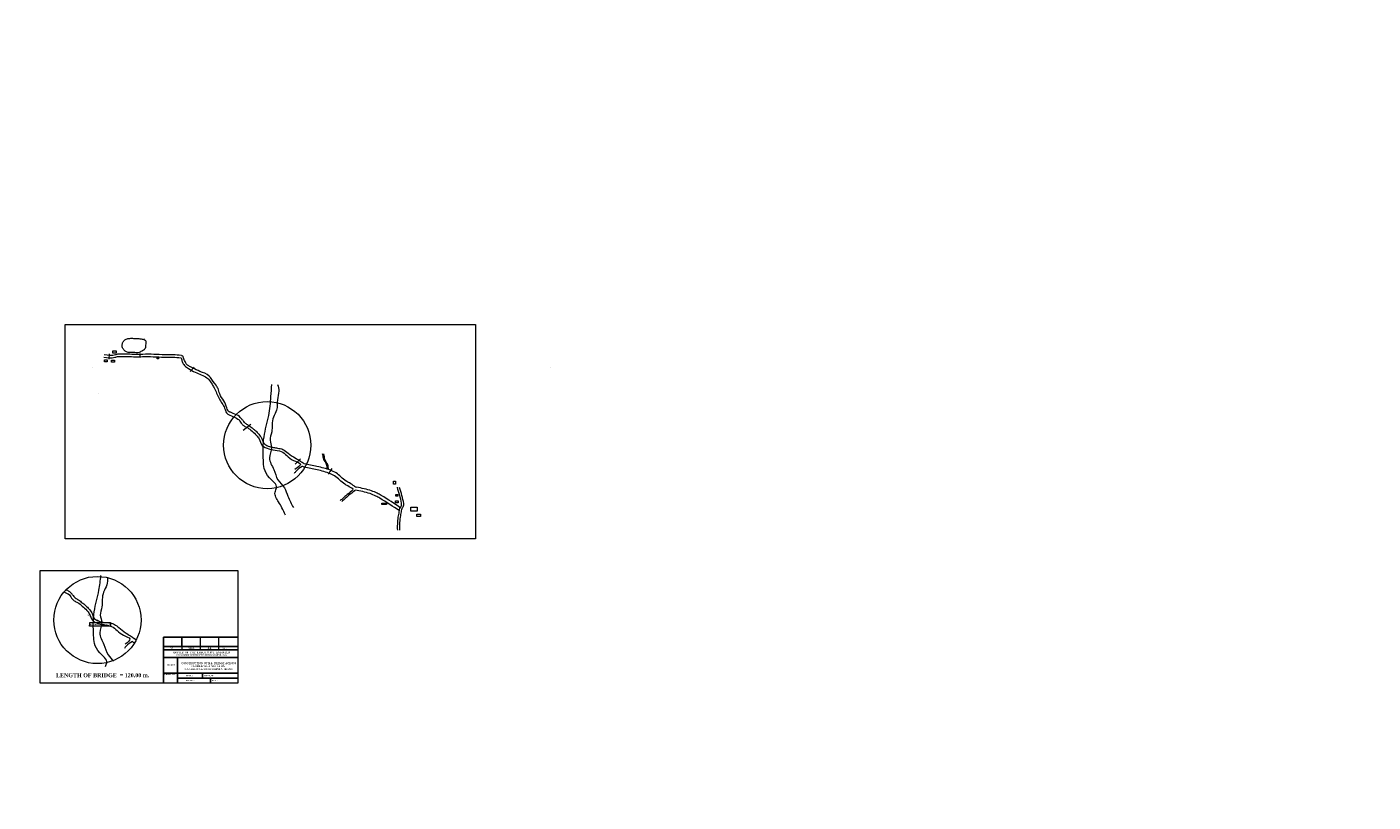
# Model space of a CAD drawing. Header units: millimetres. Extents: x -7675677228 to 21110386688, y -13459664536 to -6719000689.
# Tile 7 of 10: x -3737426812 to -3693179241, y -6744492363 to -6719000689. Entities that reach past the tile are written whole.
import ezdxf

# ---------------------------------------------------------------- set-up
doc = ezdxf.new("R2010")
doc.units = ezdxf.units.MM
doc.header["$MEASUREMENT"] = 0
for name, color, linetype in [('GROUND_LVL', 114, 'Continuous'), ('SECTION', 7, 'Continuous'), ('TEX', 6, 'Continuous')]:
    doc.layers.add(name, color=color, linetype=linetype)
doc.styles.get("Standard").update_dxf_attribs({"font": 'times.ttf', "height": 3600})
picture_1 = doc.add_image_def('image1.jpg', size_in_pixel=(304, 467))
picture_2 = doc.add_image_def('image2.jpg', size_in_pixel=(937, 510))

msp = doc.modelspace()

# ---------------------------------------------------------------- linework, layer by layer
at = {"layer": 'GROUND_LVL', "color": 4}
for p, q in [((-3732938434.964651, -6740579554.915674), (-3732938434.964651, -6739069325.54974)), ((-3732938434.964651, -6739069325.54974), (-3730495749.690072, -6739069325.54974)), ((-3732938434.964651, -6739376271.523474), (-3730495749.690072, -6739376271.523474)), ((-3732938434.964651, -6739482784.380579), (-3730495749.690072, -6739482784.380579)), ((-3732938434.964651, -6739737735.66667), (-3730495749.690072, -6739737735.66667)), ((-3732477195.13618, -6739737735.66667), (-3732477195.13618, -6740579554.915674)), ((-3732938434.964651, -6740249311.955786), (-3730495749.690072, -6740249311.955786)), ((-3732477195.136351, -6740412178.969351), (-3730495749.690072, -6740412178.969351)), ((-3731655624.482727, -6740249311.955786), (-3731655624.482727, -6740412178.969351)), ((-3731397515.543307, -6740412178.969351), (-3731397515.543307, -6740579554.915674))]:
    msp.add_line(p, q, dxfattribs=at)
at = {"layer": 'SECTION', "color": 1, "lineweight": 0, "ltscale": 20000}
for p, q in [((-3734720644.0254, -6729746342.996173), (-3734729425.284218, -6729930406.068172)), ((-3733149258.667519, -6729884998.062304), (-3733097323.793932, -6729884998.062304)), ((-3733148478.111179, -6729910621.219028), (-3733148478.111179, -6729885306.089895)), ((-3733124029.971546, -6729910621.219028), (-3733148478.111179, -6729910621.219028)), ((-3733097323.793932, -6729910621.219028), (-3733124029.971546, -6729910621.219028)), ((-3733097323.793932, -6729884998.062304), (-3733097323.793932, -6729910621.219028)), ((-3731932357.3958, -6730187433.768257), (-3732061177.068823, -6730334443.490446)), ((-3730067928.886478, -6732080481.306537), (-3730315184.045507, -6732269283.264558)), ((-3728430168.362732, -6733208127.668899), (-3728610713.831749, -6733379395.748636)), ((-3736114076.476393, -6737500359.467085), (-3736212998.053913, -6737592270.16149)), ((-3734681281.684282, -6738602534.317077), (-3735370108.715345, -6738602534.317077)), ((-3735370108.715345, -6738602534.317077), (-3735370108.715345, -6738679190.537375)), ((-3735369676.621658, -6738707927.142216), (-3735370108.715345, -6738679190.537375)), ((-3734681281.684282, -6738707927.142216), (-3735369676.621658, -6738707927.142216)), ((-3734681281.684282, -6738602534.317077), (-3734681281.684282, -6738707927.142216)), ((-3733910273.221479, -6739101828.087289), (-3733824133.254019, -6739160149.557567))]:
    msp.add_line(p, q, dxfattribs=at)
at = {"layer": 'SECTION', "color": 4, "lineweight": 0, "ltscale": 20000}
for p, q in [((-3732938434.964651, -6739069325.54974), (-3730495749.690072, -6739069325.54974)), ((-3732335100.417866, -6739376271.523474), (-3732335100.417866, -6739069325.54974)), ((-3732335100.417866, -6739069325.54974), (-3732335100.417866, -6739482784.380579)), ((-3730495749.690072, -6739069325.54974), (-3731731765.871089, -6739069325.54974)), ((-3731731765.871089, -6739069325.54974), (-3731731765.871089, -6739482784.380579)), ((-3731128431.324311, -6739069325.54974), (-3731128431.324311, -6739482784.380579)), ((-3731731765.871089, -6739376271.523474), (-3732938434.964651, -6739376271.523474)), ((-3732938434.964651, -6739376271.523474), (-3732335100.417866, -6739376271.523474))]:
    msp.add_line(p, q, dxfattribs=at)
at = {"layer": 'SECTION', "color": 1, "lineweight": 0, "ltscale": 20000}
for points in [[(-3736170206.8403, -6728787339.370692), (-3722680367.350197, -6728787339.370692), (-3722680367.350197, -6735838323.14463), (-3736170206.8403, -6735838323.14463)], [(-3734875291.750154, -6729947821.474303), (-3734790712.895372, -6729947821.474303), (-3734790712.895372, -6730011170.902652), (-3734875291.750154, -6730011170.902652)], [(-3734647982.5933, -6729963658.83139), (-3734552824.412416, -6729963658.83139), (-3734552824.412416, -6730027003.520853), (-3734647982.5933, -6730027003.520853)], [(-3734605693.165909, -6729657488.883251), (-3734489390.27133, -6729657488.883251), (-3734489390.27133, -6729731391.810772), (-3734605693.165909, -6729731391.810772)], [(-3725381761.333008, -6733936371.239514), (-3725307329.710638, -6733936371.239514), (-3725307329.710638, -6734039768.993638), (-3725381761.333008, -6734039768.993638)], [(-3725297628.51042, -6734372585.697882), (-3725232912.026775, -6734372585.697882), (-3725232912.026775, -6734430750.784922), (-3725297628.51042, -6734430750.784922)], [(-3725756888.346647, -6734660468.284861), (-3725603745.980547, -6734660468.284861), (-3725603745.980547, -6734706018.457309), (-3725756888.346647, -6734706018.457309)], [(-3725315832.199335, -6734581504.227068), (-3725218945.643702, -6734581504.227068), (-3725218945.643702, -6734653596.900128), (-3725315832.199335, -6734653596.900128)], [(-3724804261.149858, -6734795611.83645), (-3724600758.961357, -6734795611.83645), (-3724600758.961357, -6734920661.56081), (-3724804261.149858, -6734920661.56081)], [(-3724607031.289085, -6735023831.848405), (-3724488052.201342, -6735023831.848405), (-3724488052.201342, -6735098862.630799), (-3724607031.289085, -6735098862.630799)], [(-3730497792.413422, -6740579554.915674), (-3736996328.156073, -6740579554.915674), (-3736996328.156073, -6736879518.009284), (-3730497792.413422, -6736879518.009284)]]:
    msp.add_lwpolyline(points, close=True, dxfattribs=at)
for centre in [(-3729528327.50131, -6732753753.799293), (-3735108915.050259, -6738504491.504157)]:
    msp.add_circle(centre, 1432451.014643, dxfattribs=at)
for points in [[(-3733588684.009621, -6729263028.749628), (-3733519967.174736, -6729337604.598963), (-3733522963.953539, -6729421132.203995), (-3733528929.634134, -6729519573.08334), (-3733576724.77142, -6729620999.460878), (-3733624533.847212, -6729647845.250196), (-3733738049.040579, -6729704522.327024), (-3733932226.368525, -6729710488.584527), (-3734153291.074663, -6729686628.293404), (-3734236936.04954, -6729620999.460878), (-3734293693.646223, -6729522558.581533), (-3734287714.027122, -6729418151.444687), (-3734242915.66864, -6729328657.582152), (-3734162253.534061, -6729268995.00713), (-3734048738.340694, -6729242149.217813), (-3733920281.068829, -6729242149.217813), (-3733785844.177864, -6729248115.475315), (-3733714144.502682, -6729254081.732818), (-3733669332.205694, -6729260047.990319), (-3733558813.79113, -6729280927.522135)], [(-3734903377.839869, -6729863990.580566), (-3734535484.910875, -6729863990.580566), (-3734427099.08774, -6729837751.36866), (-3734282570.718386, -6729837751.36866), (-3733993513.979677, -6729844309.986915), (-3733734020.812326, -6729850868.60517), (-3733632186.08704, -6729844309.986915), (-3732912833.727699, -6729860711.271439), (-3732367573.309071, -6729886950.483345), (-3732351153.74893, -6729890229.792473)], [(-3734885940.768785, -6729776923.027676), (-3734518047.839792, -6729776923.027676), (-3734409662.016657, -6729750683.815769), (-3734265133.647303, -6729750683.815769), (-3733976076.908594, -6729757242.434024), (-3733716583.741243, -6729763801.052279), (-3733614749.015957, -6729757242.434024), (-3732895396.656616, -6729773643.718548), (-3732350136.237988, -6729799882.930454), (-3732333716.677847, -6729803162.239582)], [(-3733712694.898052, -6729738414.839857), (-3733709907.19684, -6729858076.45081)], [(-3732351976.120789, -6729892855.135329), (-3732325046.927076, -6730004522.245563), (-3732248426.959255, -6730136865.115512), (-3732115899.643621, -6730236121.083252), (-3731896382.111654, -6730358128.442786), (-3731509100.72073, -6730543561.052846), (-3731456970.708059, -6730589111.225293), (-3731340639.936468, -6730753626.392449), (-3731272480.641827, -6730867473.390253), (-3731111295.757729, -6731222008.409138), (-3730927934.710485, -6731541617.838037), (-3730864862.970556, -6731687883.55512), (-3730632772.906122, -6731819700.408721), (-3730445411.507641, -6731926007.838862)], [(-3732333047.629557, -6729803394.444997), (-3732290172.78491, -6729837642.374281)], [(-3730257325.306845, -6732027903.366117), (-3730333513.180977, -6731934916.944585), (-3730392765.770247, -6731867288.302158), (-3730439334.318998, -6731816568.00506), (-3730646725.350691, -6731710905.063417), (-3730739848.509689, -6731672861.286428), (-3730782179.752598, -6731655957.679987), (-3730854130.320889, -6731529159.306684), (-3730956383.201359, -6731299129.040267), (-3731087488.789375, -6731071444.522432), (-3731145138.450445, -6730893560.957807), (-3731211095.46113, -6730783751.490894), (-3731396937.56245, -6730533443.531188), (-3731440160.869749, -6730481652.245848), (-3731738361.268433, -6730330604.992768), (-3731982800.849237, -6730212611.469695), (-3732078000.845638, -6730163720.382601), (-3732173200.842041, -6730101247.648167), (-3732230320.839882, -6730003470.212866), (-3732282004.820358, -6729886675.627955), (-3732290158.846405, -6729835069.159171)], [(-3728928553.585474, -6735054909.46294), (-3729043434.752434, -6734811216.988121), (-3729153953.166998, -6734623613.968264), (-3729268151.347162, -6734299914.880727), (-3729220258.640333, -6734160131.959723), (-3729454815.820339, -6733827992.916181), (-3729626036.428802, -6733521415.423843), (-3729655558.184641, -6733262004.064087), (-3729633117.189882, -6732479903.053826), (-3729480643.872072, -6731775761.45752), (-3729404414.182421, -6731157261.009412), (-3729375826.306488, -6730757611.795594)], [(-3729188353.39996, -6730762796.136903), (-3729146370.619701, -6730978387.017609), (-3729194346.957565, -6731259853.152913), (-3729218335.126497, -6731601204.590883), (-3729326288.855946, -6731834760.5885), (-3729368257.697697, -6732080296.489982), (-3729380258.751417, -6732319842.439531), (-3729434228.646887, -6732595318.622904), (-3729386252.309023, -6732828874.620521), (-3729452878.367998, -6733175192.411042), (-3729313242.414272, -6733557094.496706), (-3729176700.808891, -6733898005.218276), (-3728964974.901814, -6734160160.393039), (-3728852505.096401, -6734432736.378165), (-3728666662.995081, -6734803871.714787)], [(-3730451906.851465, -6731926718.671766), (-3730356748.670582, -6732062776.828357), (-3730289704.456427, -6732123245.014004), (-3730181555.587893, -6732177239.881344), (-3730026294.568871, -6732295091.237836), (-3729876539.259745, -6732435959.36374), (-3729796239.526323, -6732548650.073354), (-3729692063.132017, -6732761032.728223), (-3729472587.415569, -6732877012.224737), (-3729344102.266693, -6732905284.418747), (-3729065332.145458, -6732961824.067881), (-3728668600.447424, -6733255507.051351), (-3728437430.324389, -6733374429.396085), (-3728616066.218077, -6733552810.543742)], [(-3730257283.491325, -6732028737.410058), (-3730153288.2976, -6732093641.193022), (-3730028496.852829, -6732187101.503157), (-3729932293.283991, -6732262392.924281), (-3729836103.65366, -6732361047.053497), (-3729732108.459932, -6732488257.709884), (-3729682710.394449, -6732602488.557455), (-3729651516.017883, -6732675183.06904), (-3729607317.015162, -6732721913.224108)], [(-3729618412.065987, -6732722576.668151), (-3729452892.306503, -6732800057.454618), (-3729318399.661514, -6732831049.769205), (-3729191670.7644, -6732851711.312263), (-3729010623.509165, -6732898199.784143), (-3728845089.811176, -6733022169.042491), (-3728604553.01207, -6733174547.922544), (-3728439033.252586, -6733277850.898947), (-3728322646.726971, -6733360497.071178)], [(-3727554816.243547, -6733548640.324043), (-3727562454.54487, -6733459644.044541), (-3727605733.606192, -6733332509.210331), (-3727649026.60602, -6733258767.404935), (-3727682130.557917, -6733187570.381333), (-3727687218.112629, -6733118918.139526), (-3727707596.20849, -6733035006.684727)], [(-3727514073.99033, -6733558814.712333), (-3727521712.291653, -6733469818.432831), (-3727564991.352974, -6733342683.59862), (-3727608284.352802, -6733268941.793224), (-3727641388.304699, -6733197744.769623), (-3727646475.859411, -6733129092.527816), (-3727666853.955273, -6733045181.073016)], [(-3728377438.994299, -6733457231.951555), (-3728580564.843138, -6733610279.014537), (-3728643343.874439, -6733689565.316579)], [(-3726704915.836435, -6734202123.228768), (-3726876833.370201, -6734094469.954996), (-3726981720.628315, -6734036276.43464), (-3727313889.166271, -6733762781.105625), (-3727500358.500366, -6733675495.563978), (-3727941233.447098, -6733554014.220792), (-3728361535.158884, -6733460748.204984), (-3728378721.336857, -6733455426.435981)], [(-3726656521.34339, -6734105497.342771), (-3726828438.877155, -6733997844.068998), (-3726933326.135269, -6733939650.548642), (-3727265494.673225, -6733666155.219627), (-3727451964.00732, -6733578869.67798), (-3727892838.954052, -6733457388.334794), (-3728313140.665838, -6733364122.318986), (-3728330326.843811, -6733358800.549983)], [(-3727408963.71612, -6733527339.031371), (-3727521600.783604, -6733711809.647568)], [(-3726698322.923069, -6734210601.095862), (-3726756334.985298, -6734265477.396003), (-3726944086.661949, -6734416387.221388), (-3727078425.983372, -6734536811.792991), (-3727128799.744278, -6734577969.018096)], [(-3726646415.926495, -6734236513.324633), (-3726704427.988724, -6734291389.624773), (-3726892179.665375, -6734442299.450158), (-3727026518.986797, -6734562724.021761), (-3727076892.747704, -6734603881.246866)], [(-3726657009.191101, -6734103862.427093), (-3726586689.42802, -6734141389.665504)], [(-3725181130.476755, -6734916192.791291), (-3725827138.417198, -6734499857.959787), (-3725960014.195484, -6734426656.387399), (-3726147863.441679, -6734348877.051112), (-3726638094.638376, -6734229926.273062)], [(-3725132917.184288, -6734823912.463776), (-3725778925.124731, -6734407577.632272), (-3725911800.903017, -6734334376.059883), (-3726099650.149212, -6734256596.723597), (-3726589881.345909, -6734137645.945546)], [(-3725240494.574072, -6735548161.153476), (-3725240494.574072, -6735354615.570546), (-3725220715.833971, -6735121566.633733), (-3725189061.486704, -6734943815.757916), (-3725149504.0065, -6734797668.512984), (-3725117863.59774, -6734750265.436101), (-3725113905.062019, -6734667315.975164), (-3725173241.282324, -6734406620.377296), (-3725250739.376028, -6734141043.726826)], [(-3725168056.15807, -6735553151.200457), (-3725168056.15807, -6735359605.617527), (-3725148277.417969, -6735126556.680714), (-3725116623.070702, -6734948805.804897), (-3725077065.590498, -6734802658.559965), (-3725045425.181738, -6734755255.483082), (-3725041466.646017, -6734672306.022145), (-3725100802.866322, -6734411610.424277), (-3725178300.960026, -6734146033.773807)], [(-3735928039.235987, -6737672774.357241), (-3735962300.083887, -6737628584.245081), (-3736037958.29479, -6737568717.897959), (-3736122188.68692, -6737507420.407259)], [(-3736025120.930706, -6737684180.855897), (-3736202126.019184, -6737588673.347)], [(-3736032494.400414, -6737677456.376631), (-3735937336.21953, -6737813514.533221), (-3735870292.005375, -6737873982.718868), (-3735762143.136841, -6737927977.586208), (-3735606882.117819, -6738045828.9427), (-3735457126.808693, -6738186697.068604), (-3735376827.075272, -6738299387.778218), (-3735272650.680965, -6738511770.433087), (-3735053174.964518, -6738627749.929602), (-3734924689.815641, -6738656022.123611), (-3734645919.694407, -6738715533.054282), (-3734249187.996372, -6739006244.756215), (-3734045616.115337, -6739125167.100949), (-3734196653.767025, -6739303548.248607)], [(-3735929920.934305, -6737673641.573382), (-3735836909.283356, -6737779328.209455)], [(-3735837871.040274, -6737779475.114923), (-3735733875.846548, -6737844378.897886), (-3735609084.401777, -6737937839.208021), (-3735512880.832939, -6738013130.629146), (-3735416691.202608, -6738111784.758362), (-3735312696.008881, -6738238995.414748), (-3735263297.943398, -6738353226.26232), (-3735232103.566832, -6738425920.773905), (-3735187904.56411, -6738472650.928972)], [(-3735187904.56411, -6738472650.928972), (-3735033479.855452, -6738550795.159482), (-3734898987.210463, -6738581787.47407), (-3734675106.926098, -6738602449.017127), (-3734549771.879591, -6738648937.489008), (-3734403292.119389, -6738752951.298316), (-3734185140.561018, -6738925285.627408), (-3734019620.801535, -6739028588.603811), (-3733903234.275919, -6739111234.776043)], [(-3733958026.543247, -6739207969.65642), (-3734161152.392086, -6739361016.719401), (-3734223931.423388, -6739440303.021443)], [(-3733959922.180071, -6739209718.305362), (-3733900056.296535, -6739249088.970436)]]:
    msp.add_spline(points, degree=3, dxfattribs=at)
for points, knots in [([(-3734844197.128256, -6740033991.119696), (-3734831125.169773, -6739991932.062494), (-3734732679.602657, -6739820405.16134), (-3735061848.091901, -6739601331.247812), (-3735219935.119822, -6739308397.025679), (-3735247388.270428, -6738835747.041563), (-3735255640.120769, -6738246403.487561), (-3735058809.614662, -6737606143.437871), (-3735011350.236622, -6737206480.121456), (-3734996623.653789, -6737045137.488764)], [847624.4462363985, 847624.4462363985, 847624.4462363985, 847624.4462363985, 978162.6252254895, 1384774.7437577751, 1735924.648457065, 1997010.4344326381, 2779433.330631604, 3499893.9473846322, 3985543.8046843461, 3985543.8046843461, 3985543.8046843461, 3985543.8046843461]), ([(-3734780213.633424, -6737100955.121058), (-3734781370.905295, -6737186885.204021), (-3734770079.836936, -6737360388.123778), (-3734927240.14054, -6737576054.81129), (-3734955727.607307, -6737828563.969479), (-3734941226.866096, -6738084993.865058), (-3735056388.595101, -6738332390.226885), (-3734913044.863591, -6738615898.628766), (-3735112213.73154, -6738949301.110486), (-3734869596.96755, -6739289024.224158), (-3734804147.040845, -6739640221.589738), (-3734636709.203963, -6739789607.733613), (-3734579682.812172, -6739862660.245666)], [594239.4222273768, 594239.4222273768, 594239.4222273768, 594239.4222273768, 847359.5280498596, 1104657.8213293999, 1353754.715317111, 1593601.0978957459, 1874314.2561596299, 2112746.9154527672, 2465415.3769946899, 2872044.695425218, 3239282.6701519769, 3516924.485682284, 3516924.485682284, 3516924.485682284, 3516924.485682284])]:
    msp.add_open_spline(points, degree=3, knots=knots, dxfattribs=at)

# ---------------------------------------------------------------- texts
at = {"layer": 'SECTION', "color": 1, "lineweight": 0, "ltscale": 20, "insert": (-3810938245.129242, -6723128371.062616), "char_height": 5000, "width": 90248.12034017, "attachment_point": 1, "rotation": 2.365252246}
msp.add_mtext('\\pi-15000,l20000,t20000; T.B.M  R.L. 100.00 M. TOP OF ROAD SIGN', dxfattribs=at)
at = {"layer": 'SECTION', "color": 2, "lineweight": 0, "ltscale": 20, "attachment_point": 1}
for s, insert, char_height, width, rotation in [('EXISTING ALIGNMENT ', (-3735418651.211727, -6738316254.293436), 28800, 563901.41377529, 324.9806213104), ('A2', (-3735350132.601549, -6738628917.78633), 34560, 20026.97948408, 356.9516362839), ('PROPOSED ALIGNMENT ', (-3735276698.717513, -6738637161.484248), 28800, 563901.41377529, 0.4996526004), ('A1', (-3734751571.335741, -6738632386.650899), 34560, 20026.97948408, 356.9516362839)]:
    msp.add_mtext(s, dxfattribs=dict(at, insert=insert, char_height=char_height, width=width, rotation=rotation))
at = {"layer": 'TEX'}
for s, insert, char_height, width, attachment_point in [('\\pi7981.6;{\\fTimes New Roman|b1|i0|c0|p18;CONSTRUCTION OF H.L. BRIDGE ACROSS \\P\\pi35534;PHOOLDORAGI NALLA ON \\P\\pi23188;AMAKONI - CHORBHATTI   ROAD}', (-3810558705.210734, -6723487702.436399), 5136.7888, 171209.92639141, 1), ('\\pi80684;{\\fTimes New Roman|b1|i0|c0|p18;CONSTRUCTION OF H.L. BRIDGE ACROSS \\P\\pi3.8752e+005;CHIRRACHUA NALLA ON \\P\\pi1.8442e+005;GANEKERA-GADAHABHATA   ROAD}', (-3743294787.345405, -6739567820.50304), 51926.77062144, 1730726.90390548, 1), ('{\\fTimes New Roman|b1|i0|c0|p18;S/E}', (-3732706654.505517, -6739403484.750326), 48080.343168, 334269.93141375, 1), ('{\\fTimes New Roman|b1|i0|c0|p18;OFFICE  OF  THE  EXECUTTIVE  ENGINEER\\P\\H0.6667x;P.W.D. BRIDGE CONSTRUCTION DIVISION, RAIPUR, (C.G.)}', (-3731680148.109259, -6739540947.348511), 57696.4118016, 2908218.40827928, 2), ('{\\fTimes New Roman|b1|i0|c0|p18;S.D.O.}', (-3732114032.745639, -6739406054.631931), 48080.343168, 334269.93141375, 1), ('{\\fTimes New Roman|b1|i0|c0|p18;E.E.}', (-3731483696.568451, -6739405739.950275), 48080.343168, 334269.93141375, 1), ('{\\fTimes New Roman|b1|i0|c0|p18;S.E.}', (-3730995935.151237, -6739414258.48472), 48080.343168, 334269.93141375, 1), ('{\\fTimes New Roman|b1|i0|c0|p18;PROJECT}', (-3732828776.044394, -6739965789.364487), 38464.2745344, 536765.1047001, 1), ('\\pi89649;{\\fTimes New Roman|b1|i0|c0|p18;CONSTRUCTION OF H.L. BRIDGE ACROSS \\P\\pi4.3057e+005;CHIRRACHUA NALLA ON \\P\\pi2.0492e+005;GANEKERA-GADAHABHATA   ROAD}', (-3732447563.645833, -6739899207.509735), 57696.4118016, 1923029.89322831, 1), ('{\\fTimes New Roman|b1|i0|c0|p18;LENGTH OF BRIDGE  = 120.00 m.}', (-3736472137.703699, -6740256608.837788), 129447.07776, 6980162.52453433, 1), ('{\\fTimes New Roman|b1|i0|c0|p18;DRAWN BY:-}', (-3732899916.457201, -6740271142.143106), 38464.2745344, 536765.1047001, 1), ('{\\fTimes New Roman|b1|i0|c0|p18;TITLE :-}', (-3732203464.479309, -6740317142.533556), 38464.2745344, 536765.1047001, 1), ('{\\fTimes New Roman|b1|i0|c0|p18;DRG NO.  :-    }', (-3732203464.479309, -6740472906.198189), 38464.2745344, 1423751.27546336, 1), ('{\\fTimes New Roman|b1|i0|c0|p18;SITE PLAN}', (-3731611963.569975, -6740317142.533556), 38464.2745344, 1730811.57907148, 1), ('{\\fTimes New Roman|b1|i0|c0|p18;DATE  :-    }', (-3731350076.335066, -6740472906.198189), 38464.2745344, 536765.1047001, 1), ('\\pi80684;{\\fTimes New Roman|b1|i0|c0|p18;CONSTRUCTION OF H.L. BRIDGE ACROSS \\P\\pi3.8752e+005;CHIRRACHUA NALLA ON \\P\\pi1.8442e+005;GANEKERA-GADAHABHATA   ROAD}', (-3755718972.293065, -6744006705.249775), 51926.77062144, 1730726.90390548, 1), ('\\pi80684;{\\fTimes New Roman|b1|i0|c0|p18;CONSTRUCTION OF H.L. BRIDGE ACROSS \\P\\pi3.8752e+005;CHIRRACHUA NALLA ON \\P\\pi1.8442e+005;GANEKERA-GADAHABHATA   ROAD}', (-3748654407.757752, -6743955609.661055), 51926.77062144, 1730726.90390548, 1)]:
    msp.add_mtext(s, dxfattribs=dict(at, insert=insert, char_height=char_height, width=width, attachment_point=attachment_point))

# ---------------------------------------------------------------- pictures from other files: only their frames are drawn
at = {"layer": 'SECTION', "color": 5, "lineweight": 0, "ltscale": 20000}
image = msp.add_image(picture_1, insert=(-3735284372.96456, -6730203702.363973), size_in_units=(80.433333, 123.560417), dxfattribs=at)
image.dxf.flags = 7
image = msp.add_image(picture_1, insert=(-3720228751.396013, -6730203702.363973), size_in_units=(80.433333, 123.560417), dxfattribs=at)
image.dxf.flags = 7
image = msp.add_image(picture_2, insert=(-3735076508.023661, -6731042001.823574), size_in_units=(247.914583, 134.9375), dxfattribs=at)
image.dxf.flags = 7

doc.saveas('drawing.dxf')
